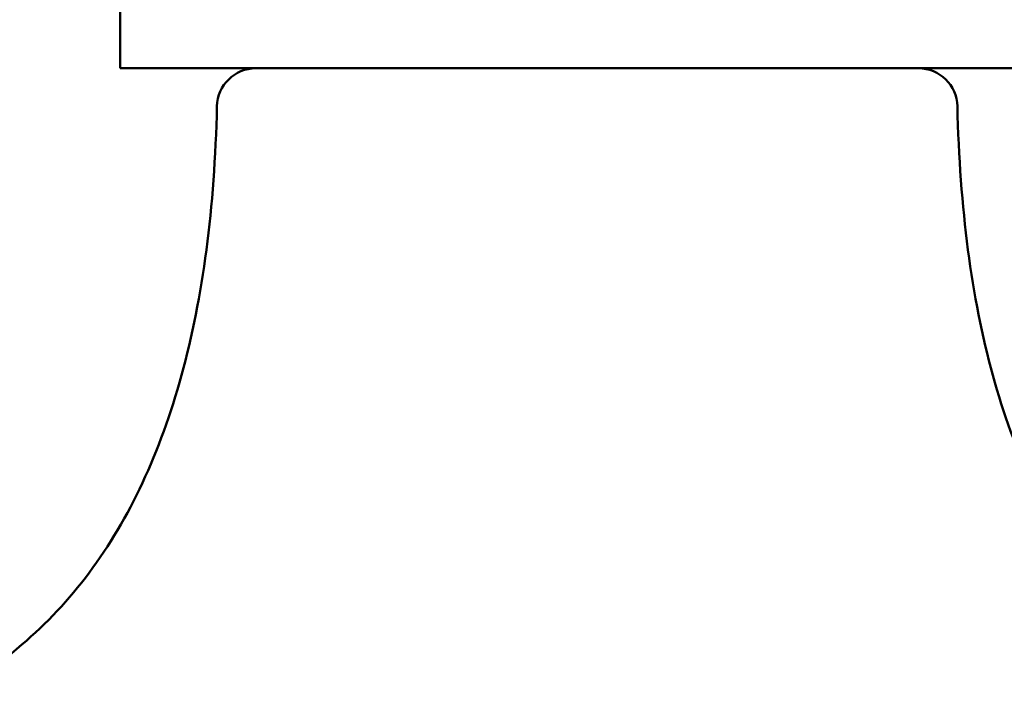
# Model space of a CAD drawing. Header units: millimetres. Extents: x 123 to 2417, y 726 to 3130.
# Tile 46 of 196: x 726 to 751, y 786 to 804. Entities that reach past the tile are written whole.
import ezdxf

# ---------------------------------------------------------------- set-up
doc = ezdxf.new("R2010")
doc.units = ezdxf.units.MM
doc.header["$LTSCALE"] = 12
doc.layers.add('Widoczne (ISO)', color=7, linetype='Continuous', lineweight=50)

msp = doc.modelspace()

# ---------------------------------------------------------------- linework, layer by layer
at = {"layer": 'Widoczne (ISO)'}
for p, q in [((728.239, 808.317), (728.239, 802.317)), ((728.239, 802.317), (752.239, 802.317))]:
    msp.add_line(p, q, dxfattribs=at)
msp.add_circle((740.239, 776.317), 50, dxfattribs=at)
for centre, radius, start, end in [((731.727, 801.317), 1, 90, 178.6854), ((748.75, 801.317), 1, 1.3146, 90), ((740.239, 770.317), 22.5, 130.215, 49.785)]:
    msp.add_arc(centre, radius, start, end, dxfattribs=at)
for points in [[(725.711, 787.498), (726.35, 788.038), (726.928, 788.655), (727.962, 790.041), (728.418, 790.811), (729.209, 792.504), (729.544, 793.426), (730.091, 795.425), (730.303, 796.501), (730.607, 798.805), (730.698, 800.034), (730.727, 801.34)], [(754.766, 787.498), (754.127, 788.038), (753.549, 788.655), (752.515, 790.041), (752.059, 790.811), (751.268, 792.504), (750.934, 793.426), (750.386, 795.425), (750.174, 796.501), (749.87, 798.805), (749.78, 800.034), (749.75, 801.34)]]:
    msp.add_open_spline(points, degree=3, knots=[1, 1, 1, 1, 1.1906229, 1.1906229, 1.3812459, 1.3812459, 1.5718688, 1.5718688, 1.7624917, 1.7624917, 1.9531146, 1.9531146, 1.9531146, 1.9531146], dxfattribs=at)

doc.saveas('drawing.dxf')
